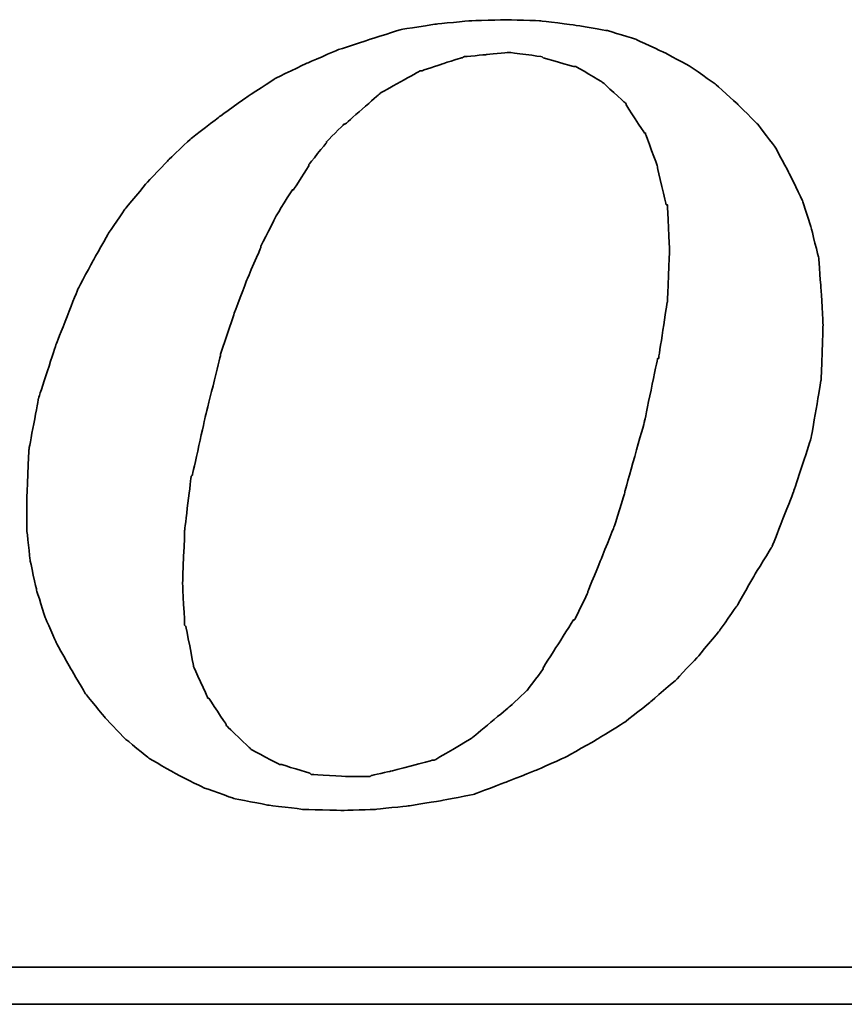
# Model space of a CAD drawing. Header units: millimetres. Extents: x -629 to -378, y -498 to -353.
# Tile 42 of 47: x -429.53 to -426.32, y -424.73 to -420.9. Entities that reach past the tile are written whole.
import ezdxf

# ---------------------------------------------------------------- set-up
doc = ezdxf.new("R2010")
doc.units = ezdxf.units.MM
doc.header["$LTSCALE"] = 0.1
doc.layers.add('CHA', color=7, linetype='CONTINUOUS')
doc.layers.add('layer 1', color=7, linetype='CONTINUOUS')

# ---------------------------------------------------------------- blocks, each defined once
blk = doc.blocks.new('TBI MOTION logo(完整正式版)')
at = {"layer": 'layer 1', "color": 22, "lineweight": 35}
for points, knots in [([(35.79625, -6.98375), (35.79625, -6.98375), (36.23125, -7.43875), (36.23125, -7.43875), (36.23125, -7.43875), (36.23125, -7.43875), (36.75625, -7.87125), (36.75625, -7.87125), (36.75625, -7.87125), (36.75625, -7.87125), (37.33125, -8.20375), (37.33125, -8.20375), (37.33125, -8.20375), (37.33125, -8.20375), (37.95625, -8.51875), (37.95625, -8.51875), (37.95625, -8.51875), (37.95625, -8.51875), (38.62625, -8.75875), (38.62625, -8.75875), (38.62625, -8.75875), (38.62625, -8.75875), (39.37125, -8.90375), (39.37125, -8.90375), (39.37125, -8.90375), (39.37125, -8.90375), (40.14125, -8.99875), (40.14125, -8.99875), (40.14125, -8.99875), (40.14125, -8.99875), (41.02625, -9.02375), (41.02625, -9.02375), (41.02625, -9.02375), (41.02625, -9.02375), (41.74625, -8.99875), (41.74625, -8.99875), (41.74625, -8.99875), (41.74625, -8.99875), (42.46625, -8.92375), (42.46625, -8.92375), (42.46625, -8.92375), (42.46625, -8.92375), (43.21125, -8.80625), (43.21125, -8.80625), (43.21125, -8.80625), (43.21125, -8.80625), (43.93125, -8.66375), (43.93125, -8.66375), (43.93125, -8.66375), (43.93125, -8.66375), (44.62625, -8.39875), (44.62625, -8.39875), (44.62625, -8.39875), (44.62625, -8.39875), (45.29625, -8.13375), (45.29625, -8.13375), (45.29625, -8.13375), (45.29625, -8.13375), (45.94625, -7.84375), (45.94625, -7.84375), (45.94625, -7.84375), (45.94625, -7.84375), (46.61625, -7.46375), (46.61625, -7.46375), (46.61625, -7.46375), (46.61625, -7.46375), (47.24125, -7.07875), (47.24125, -7.07875), (47.24125, -7.07875), (47.24125, -7.07875), (47.81625, -6.62375), (47.81625, -6.62375), (47.81625, -6.62375), (47.81625, -6.62375), (48.36875, -6.14375), (48.36875, -6.14375), (48.36875, -6.14375), (48.36875, -6.14375), (48.84625, -5.64125), (48.84625, -5.64125), (48.84625, -5.64125), (48.84625, -5.64125), (49.32625, -5.06375), (49.32625, -5.06375), (49.32625, -5.06375), (49.32625, -5.06375), (49.71125, -4.51374), (49.71125, -4.51374), (49.71125, -4.51374), (49.71125, -4.51374), (50.09625, -3.83874), (50.09625, -3.83874), (50.09625, -3.83874), (50.09625, -3.83874), (50.48125, -3.21374), (50.48125, -3.21374), (50.48125, -3.21374), (50.48125, -3.21374), (50.96125, -1.99125), (50.96125, -1.99125), (50.96125, -1.99125), (50.96125, -1.99125), (51.34375, -0.81875), (51.34375, -0.81875), (51.34375, -0.81875), (51.34375, -0.81875), (51.56125, 0.45624), (51.56125, 0.45624), (51.56125, 0.45624), (51.56125, 0.45624), (51.60625, 1.67624), (51.60625, 1.67624), (51.60625, 1.67624), (51.60625, 1.67624), (51.56125, 2.44625), (51.56125, 2.44625), (51.56125, 2.44625), (51.56125, 2.44625), (51.51125, 3.14125), (51.51125, 3.14125), (51.51125, 3.14125), (51.51125, 3.14125), (51.34375, 3.81125), (51.34375, 3.81125), (51.34375, 3.81125), (51.34375, 3.81125), (51.15125, 4.41125), (51.15125, 4.41125), (51.15125, 4.41125), (51.15125, 4.41125), (50.86125, 5.01125), (50.86125, 5.01125), (50.86125, 5.01125), (50.86125, 5.01125), (50.55125, 5.58875), (50.55125, 5.58875), (50.55125, 5.58875), (50.55125, 5.58875), (50.16625, 6.09125), (50.16625, 6.09125), (50.16625, 6.09125), (50.16625, 6.09125), (49.71125, 6.54875), (49.71125, 6.54875), (49.71125, 6.54875), (49.71125, 6.54875), (49.23125, 6.98125), (49.23125, 6.98125), (49.23125, 6.98125), (49.23125, 6.98125), (48.67875, 7.36625), (48.67875, 7.36625), (48.67875, 7.36625), (48.67875, 7.36625), (48.10375, 7.67625), (48.10375, 7.67625), (48.10375, 7.67625), (48.10375, 7.67625), (47.48125, 7.96375), (47.48125, 7.96375), (47.48125, 7.96375), (47.48125, 7.96375), (46.85625, 8.15625), (46.85625, 8.15625), (46.85625, 8.15625), (46.85625, 8.15625), (46.13625, 8.27624), (46.13625, 8.27624), (46.13625, 8.27624), (46.13625, 8.27624), (45.39125, 8.37125), (45.39125, 8.37125), (45.39125, 8.37125), (45.39125, 8.37125), (44.62625, 8.39624), (44.62625, 8.39624), (44.62625, 8.39624), (44.62625, 8.39624), (43.83625, 8.37125), (43.83625, 8.37125), (43.83625, 8.37125), (43.83625, 8.37125), (43.09125, 8.30125), (43.09125, 8.30125), (43.09125, 8.30125), (43.09125, 8.30125), (42.32125, 8.18125), (42.32125, 8.18125), (42.32125, 8.18125), (42.32125, 8.18125), (41.62875, 7.96375), (41.62875, 7.96375), (41.62875, 7.96375), (41.62875, 7.96375), (40.90625, 7.72625), (40.90625, 7.72625), (40.90625, 7.72625), (40.90625, 7.72625), (40.23624, 7.43625), (40.23624, 7.43625), (40.23624, 7.43625), (40.23624, 7.43625), (39.54124, 7.10125), (39.54124, 7.10125), (39.54124, 7.10125), (39.54124, 7.10125), (38.91625, 6.69125), (38.91625, 6.69125), (38.91625, 6.69125), (38.91625, 6.69125), (38.31625, 6.26125), (38.31625, 6.26125), (38.31625, 6.26125), (38.31625, 6.26125), (37.69125, 5.78125), (37.69125, 5.78125), (37.69125, 5.78125), (37.69125, 5.78125), (37.18625, 5.30125), (37.18625, 5.30125), (37.18625, 5.30125), (37.18625, 5.30125), (36.70625, 4.79624), (36.70625, 4.79624), (36.70625, 4.79624), (36.70625, 4.79624), (36.23125, 4.22125), (36.23125, 4.22125), (36.23125, 4.22125), (36.23125, 4.22125), (35.87124, 3.69375), (35.87124, 3.69375), (35.87124, 3.69375), (35.87124, 3.69375), (35.53125, 3.09125), (35.53125, 3.09125), (35.53125, 3.09125), (35.53125, 3.09125), (35.19875, 2.47125), (35.19875, 2.47125), (35.19875, 2.47125), (35.19875, 2.47125), (34.71625, 1.24625), (34.71625, 1.24625), (34.71625, 1.24625), (34.71625, 1.24625), (34.33125, 0.06874), (34.33125, 0.06874), (34.33125, 0.06874), (34.33125, 0.06874), (34.11625, -1.07875), (34.11625, -1.07875), (34.11625, -1.07875), (34.11625, -1.07875), (34.07125, -2.15875), (34.07125, -2.15875), (34.07125, -2.15875), (34.07125, -2.15875), (34.07125, -2.85375), (34.07125, -2.85375), (34.07125, -2.85375), (34.07125, -2.85375), (34.14125, -3.50375), (34.14125, -3.50375), (34.14125, -3.50375), (34.14125, -3.50375), (34.28625, -4.17375), (34.28625, -4.17375), (34.28625, -4.17375), (34.28625, -4.17375), (34.47625, -4.77624), (34.47625, -4.77624), (34.47625, -4.77624), (34.47625, -4.77624), (34.71625, -5.32625), (34.71625, -5.32625), (34.71625, -5.32625), (34.71625, -5.32625), (35.05375, -5.92875), (35.05375, -5.92875), (35.05375, -5.92875), (35.05375, -5.92875), (35.36375, -6.45375), (35.36375, -6.45375), (35.36375, -6.45375), (35.36375, -6.45375), (35.79625, -6.98375), (35.79625, -6.98375)], [0, 0, 0, 0, 0.01388889, 0.01388889, 0.01388889, 0.0138889, 0.02777778, 0.02777778, 0.02777778, 0.02777779, 0.04166667, 0.04166667, 0.04166667, 0.04166668, 0.05555556, 0.05555556, 0.05555556, 0.05555557, 0.06944444, 0.06944444, 0.06944444, 0.06944445, 0.08333333, 0.08333333, 0.08333333, 0.08333334, 0.09722222, 0.09722222, 0.09722222, 0.09722223, 0.11111111, 0.11111111, 0.11111111, 0.11111112, 0.125, 0.125, 0.125, 0.12500001, 0.13888889, 0.13888889, 0.13888889, 0.1388889, 0.15277778, 0.15277778, 0.15277778, 0.15277779, 0.16666667, 0.16666667, 0.16666667, 0.16666668, 0.18055556, 0.18055556, 0.18055556, 0.18055557, 0.19444444, 0.19444444, 0.19444444, 0.19444445, 0.20833333, 0.20833333, 0.20833333, 0.20833334, 0.22222222, 0.22222222, 0.22222222, 0.22222223, 0.23611111, 0.23611111, 0.23611111, 0.23611112, 0.25, 0.25, 0.25, 0.25000001, 0.26388889, 0.26388889, 0.26388889, 0.2638889, 0.27777778, 0.27777778, 0.27777778, 0.27777779, 0.29166667, 0.29166667, 0.29166667, 0.29166668, 0.30555556, 0.30555556, 0.30555556, 0.30555557, 0.31944444, 0.31944444, 0.31944444, 0.31944445, 0.33333333, 0.33333333, 0.33333333, 0.33333334, 0.34722222, 0.34722222, 0.34722222, 0.34722223, 0.36111111, 0.36111111, 0.36111111, 0.36111112, 0.375, 0.375, 0.375, 0.37500001, 0.38888889, 0.38888889, 0.38888889, 0.3888889, 0.40277778, 0.40277778, 0.40277778, 0.40277779, 0.41666667, 0.41666667, 0.41666667, 0.41666668, 0.43055556, 0.43055556, 0.43055556, 0.43055557, 0.44444444, 0.44444444, 0.44444444, 0.44444445, 0.45833333, 0.45833333, 0.45833333, 0.45833334, 0.47222222, 0.47222222, 0.47222222, 0.47222223, 0.48611111, 0.48611111, 0.48611111, 0.48611112, 0.5, 0.5, 0.5, 0.50000001, 0.51388889, 0.51388889, 0.51388889, 0.5138889, 0.52777778, 0.52777778, 0.52777778, 0.52777779, 0.54166667, 0.54166667, 0.54166667, 0.54166668, 0.55555556, 0.55555556, 0.55555556, 0.55555557, 0.56944444, 0.56944444, 0.56944444, 0.56944445, 0.58333333, 0.58333333, 0.58333333, 0.58333334, 0.59722222, 0.59722222, 0.59722222, 0.59722223, 0.61111111, 0.61111111, 0.61111111, 0.61111112, 0.625, 0.625, 0.625, 0.62500001, 0.63888889, 0.63888889, 0.63888889, 0.6388889, 0.65277778, 0.65277778, 0.65277778, 0.65277779, 0.66666667, 0.66666667, 0.66666667, 0.66666668, 0.68055556, 0.68055556, 0.68055556, 0.68055557, 0.69444444, 0.69444444, 0.69444444, 0.69444445, 0.70833333, 0.70833333, 0.70833333, 0.70833334, 0.72222222, 0.72222222, 0.72222222, 0.72222223, 0.73611111, 0.73611111, 0.73611111, 0.73611112, 0.75, 0.75, 0.75, 0.75000001, 0.76388889, 0.76388889, 0.76388889, 0.7638889, 0.77777778, 0.77777778, 0.77777778, 0.77777779, 0.79166667, 0.79166667, 0.79166667, 0.79166668, 0.80555556, 0.80555556, 0.80555556, 0.80555557, 0.81944444, 0.81944444, 0.81944444, 0.81944445, 0.83333333, 0.83333333, 0.83333333, 0.83333334, 0.84722222, 0.84722222, 0.84722222, 0.84722223, 0.86111111, 0.86111111, 0.86111111, 0.86111112, 0.875, 0.875, 0.875, 0.87500001, 0.88888889, 0.88888889, 0.88888889, 0.8888889, 0.90277778, 0.90277778, 0.90277778, 0.90277779, 0.91666667, 0.91666667, 0.91666667, 0.91666668, 0.93055556, 0.93055556, 0.93055556, 0.93055557, 0.94444444, 0.94444444, 0.94444444, 0.94444445, 0.95833333, 0.95833333, 0.95833333, 0.95833334, 0.97222222, 0.97222222, 0.97222222, 0.97222223, 0.98611111, 0.98611111, 0.98611111, 0.98611112, 1, 1, 1, 1]), ([(38.33875, 1.03124), (38.33875, 1.03124), (38.62625, 1.89625), (38.62625, 1.89625), (38.62625, 1.89625), (38.62625, 1.89625), (38.91625, 2.66375), (38.91625, 2.66375), (38.91625, 2.66375), (38.91625, 2.66375), (39.22625, 3.38125), (39.22625, 3.38125), (39.22625, 3.38125), (39.22625, 3.38125), (39.22625, 3.40624), (39.22625, 3.40624), (39.22625, 3.40624), (39.22625, 3.40624), (39.56124, 4.07624), (39.56124, 4.07624), (39.56124, 4.07624), (39.56124, 4.07624), (39.92125, 4.65125), (39.92125, 4.65125), (39.92125, 4.65125), (39.92125, 4.65125), (39.94625, 4.65125), (39.94625, 4.65125), (39.94625, 4.65125), (39.94625, 4.65125), (40.28125, 5.17875), (40.28125, 5.17875), (40.28125, 5.17875), (40.28125, 5.17875), (40.28125, 5.20375), (40.28125, 5.20375), (40.28125, 5.20375), (40.28125, 5.20375), (40.66875, 5.68625), (40.66875, 5.68625), (40.66875, 5.68625), (40.66875, 5.68625), (40.66875, 5.70625), (40.66875, 5.70625), (40.66875, 5.70625), (40.66875, 5.70625), (41.05124, 6.09125), (41.05124, 6.09125), (41.05124, 6.09125), (41.05124, 6.09125), (41.07625, 6.09125), (41.07625, 6.09125), (41.07625, 6.09125), (41.07625, 6.09125), (41.84125, 6.76625), (41.84125, 6.76625), (41.84125, 6.76625), (41.84125, 6.76625), (41.86625, 6.78625), (41.86625, 6.78625), (41.86625, 6.78625), (41.86625, 6.78625), (42.73125, 7.26624), (42.73125, 7.26624), (42.73125, 7.26624), (42.73125, 7.26624), (42.75625, 7.26624), (42.75625, 7.26624), (42.75625, 7.26624), (42.75625, 7.26624), (43.18625, 7.41125), (43.18625, 7.41125), (43.18625, 7.41125), (43.18625, 7.41125), (43.64125, 7.55625), (43.64125, 7.55625), (43.64125, 7.55625), (43.64125, 7.55625), (43.66625, 7.55625), (43.66625, 7.55625), (43.66625, 7.55625), (43.66625, 7.55625), (43.69125, 7.58124), (43.69125, 7.58124), (43.69125, 7.58124), (43.69125, 7.58124), (44.19125, 7.62625), (44.19125, 7.62625), (44.19125, 7.62625), (44.19125, 7.62625), (44.67125, 7.67625), (44.67125, 7.67625), (44.67125, 7.67625), (44.67125, 7.67625), (44.69625, 7.67625), (44.69625, 7.67625), (44.69625, 7.67625), (44.69625, 7.67625), (45.41875, 7.58124), (45.41875, 7.58124), (45.41875, 7.58124), (45.41875, 7.58124), (45.44125, 7.55625), (45.44125, 7.55625), (45.44125, 7.55625), (45.44125, 7.55625), (46.11125, 7.36625), (46.11125, 7.36625), (46.11125, 7.36625), (46.11125, 7.36625), (46.13625, 7.36625), (46.13625, 7.36625), (46.13625, 7.36625), (46.13625, 7.36625), (46.15875, 7.36625), (46.15875, 7.36625), (46.15875, 7.36625), (46.15875, 7.36625), (46.73625, 7.02624), (46.73625, 7.02624), (46.73625, 7.02624), (46.73625, 7.02624), (46.76125, 7.00624), (46.76125, 7.00624), (46.76125, 7.00624), (46.76125, 7.00624), (47.24125, 6.57124), (47.24125, 6.57124), (47.24125, 6.57124), (47.24125, 6.57124), (47.26625, 6.54875), (47.26625, 6.54875), (47.26625, 6.54875), (47.26625, 6.54875), (47.26625, 6.52375), (47.26625, 6.52375), (47.26625, 6.52375), (47.26625, 6.52375), (47.67375, 5.89875), (47.67375, 5.89875), (47.67375, 5.89875), (47.67375, 5.89875), (47.69625, 5.89875), (47.69625, 5.89875), (47.69625, 5.89875), (47.69625, 5.89875), (47.69625, 5.87625), (47.69625, 5.87625), (47.69625, 5.87625), (47.69625, 5.87625), (47.96125, 5.15625), (47.96125, 5.15625), (47.96125, 5.15625), (47.96125, 5.15625), (47.96125, 5.13125), (47.96125, 5.13125), (47.96125, 5.13125), (47.96125, 5.13125), (48.15125, 4.31875), (48.15125, 4.31875), (48.15125, 4.31875), (48.15125, 4.31875), (48.17625, 4.31875), (48.17625, 4.31875), (48.17625, 4.31875), (48.17625, 4.31875), (48.17625, 4.29125), (48.17625, 4.29125), (48.17625, 4.29125), (48.17625, 4.29125), (48.22625, 3.33125), (48.22625, 3.33125), (48.22625, 3.33125), (48.22625, 3.33125), (48.22625, 3.30875), (48.22625, 3.30875), (48.22625, 3.30875), (48.22625, 3.30875), (48.17625, 2.20624), (48.17625, 2.20624), (48.17625, 2.20624), (48.17625, 2.20624), (48.17625, 2.18124), (48.17625, 2.18124), (48.17625, 2.18124), (48.17625, 2.18124), (47.98375, 0.93624), (47.98375, 0.93624), (47.98375, 0.93624), (47.98375, 0.93624), (47.96125, 0.93624), (47.96125, 0.93624), (47.96125, 0.93624), (47.96125, 0.93624), (47.67375, -0.45874), (47.67375, -0.45874), (47.67375, -0.45874), (47.67375, -0.45874), (47.24125, -1.99125), (47.24125, -1.99125), (47.24125, -1.99125), (47.24125, -1.99125), (47.24125, -2.01874), (47.24125, -2.01874), (47.24125, -2.01874), (47.24125, -2.01874), (47.00125, -2.78375), (47.00125, -2.78375), (47.00125, -2.78375), (47.00125, -2.78375), (46.71125, -3.50375), (46.71125, -3.50375), (46.71125, -3.50375), (46.71125, -3.50375), (46.42625, -4.19875), (46.42625, -4.19875), (46.42625, -4.19875), (46.42625, -4.19875), (46.42625, -4.22375), (46.42625, -4.22375), (46.42625, -4.22375), (46.42625, -4.22375), (46.13625, -4.82374), (46.13625, -4.82374), (46.13625, -4.82374), (46.13625, -4.82374), (46.11125, -4.82374), (46.11125, -4.82374), (46.11125, -4.82374), (46.11125, -4.82374), (45.77625, -5.35125), (45.77625, -5.35125), (45.77625, -5.35125), (45.77625, -5.35125), (45.44125, -5.87875), (45.44125, -5.87875), (45.44125, -5.87875), (45.44125, -5.87875), (45.44125, -5.90375), (45.44125, -5.90375), (45.44125, -5.90375), (45.44125, -5.90375), (45.10625, -6.35875), (45.10625, -6.35875), (45.10625, -6.35875), (45.10625, -6.35875), (45.08125, -6.38375), (45.08125, -6.38375), (45.08125, -6.38375), (45.08125, -6.38375), (44.69625, -6.74375), (44.69625, -6.74375), (44.69625, -6.74375), (44.69625, -6.74375), (43.88375, -7.41625), (43.88375, -7.41625), (43.88375, -7.41625), (43.88375, -7.41625), (43.85625, -7.43875), (43.85625, -7.43875), (43.85625, -7.43875), (43.85625, -7.43875), (43.04125, -7.91875), (43.04125, -7.91875), (43.04125, -7.91875), (43.04125, -7.91875), (43.01625, -7.91875), (43.01625, -7.91875), (43.01625, -7.91875), (43.01625, -7.91875), (42.99625, -7.91875), (42.99625, -7.91875), (42.99625, -7.91875), (42.99625, -7.91875), (42.08125, -8.15875), (42.08125, -8.15875), (42.08125, -8.15875), (42.08125, -8.15875), (41.65125, -8.25625), (41.65125, -8.25625), (41.65125, -8.25625), (41.65125, -8.25625), (41.62875, -8.27875), (41.62875, -8.27875), (41.62875, -8.27875), (41.62875, -8.27875), (41.60125, -8.27875), (41.60125, -8.27875), (41.60125, -8.27875), (41.60125, -8.27875), (41.12125, -8.27875), (41.12125, -8.27875), (41.12125, -8.27875), (41.12125, -8.27875), (40.35624, -8.23125), (40.35624, -8.23125), (40.35624, -8.23125), (40.35624, -8.23125), (40.33125, -8.23125), (40.33125, -8.23125), (40.33125, -8.23125), (40.33125, -8.23125), (40.30625, -8.20375), (40.30625, -8.20375), (40.30625, -8.20375), (40.30625, -8.20375), (39.68375, -8.01375), (39.68375, -8.01375), (39.68375, -8.01375), (39.68375, -8.01375), (39.66124, -8.01375), (39.66124, -8.01375), (39.66124, -8.01375), (39.66124, -8.01375), (39.63625, -8.01375), (39.63625, -8.01375), (39.63625, -8.01375), (39.63625, -8.01375), (39.01125, -7.67875), (39.01125, -7.67875), (39.01125, -7.67875), (39.01125, -7.67875), (38.98875, -7.65375), (38.98875, -7.65375), (38.98875, -7.65375), (38.98875, -7.65375), (38.48625, -7.17375), (38.48625, -7.17375), (38.48625, -7.17375), (38.48625, -7.17375), (38.45875, -7.14875), (38.45875, -7.14875), (38.45875, -7.14875), (38.45875, -7.14875), (38.45875, -7.12875), (38.45875, -7.12875), (38.45875, -7.12875), (38.45875, -7.12875), (38.07625, -6.54875), (38.07625, -6.54875), (38.07625, -6.54875), (38.07625, -6.54875), (38.05125, -6.54875), (38.05125, -6.54875), (38.05125, -6.54875), (38.05125, -6.54875), (38.05125, -6.52875), (38.05125, -6.52875), (38.05125, -6.52875), (38.05125, -6.52875), (37.74125, -5.85375), (37.74125, -5.85375), (37.74125, -5.85375), (37.74125, -5.85375), (37.74125, -5.82875), (37.74125, -5.82875), (37.74125, -5.82875), (37.74125, -5.82875), (37.57375, -4.96875), (37.57375, -4.96875), (37.57375, -4.96875), (37.57375, -4.96875), (37.54625, -4.94375), (37.54625, -4.94375), (37.54625, -4.94375), (37.54625, -4.94375), (37.50125, -4.03375), (37.50125, -4.03375), (37.50125, -4.03375), (37.50125, -4.03375), (37.50125, -4.00875), (37.50125, -4.00875), (37.50125, -4.00875), (37.50125, -4.00875), (37.54625, -2.85375), (37.54625, -2.85375), (37.54625, -2.85375), (37.54625, -2.85375), (37.69125, -1.65875), (37.69125, -1.65875), (37.69125, -1.65875), (37.69125, -1.65875), (37.71624, -1.63375), (37.71624, -1.63375), (37.71624, -1.63375), (37.71624, -1.63375), (38.00375, -0.33875), (38.00375, -0.33875), (38.00375, -0.33875), (38.00375, -0.33875), (38.33875, 1.00624), (38.33875, 1.00624), (38.33875, 1.00624), (38.33875, 1.00624), (38.33875, 1.03124), (38.33875, 1.03124)], [0, 0, 0, 0, 0.01010101, 0.01010101, 0.01010101, 0.01010102, 0.02020202, 0.02020202, 0.02020202, 0.02020203, 0.03030303, 0.03030303, 0.03030303, 0.03030304, 0.04040404, 0.04040404, 0.04040404, 0.04040405, 0.05050505, 0.05050505, 0.05050505, 0.05050506, 0.06060606, 0.06060606, 0.06060606, 0.06060607, 0.07070707, 0.07070707, 0.07070707, 0.07070708, 0.08080808, 0.08080808, 0.08080808, 0.08080809, 0.09090909, 0.09090909, 0.09090909, 0.0909091, 0.1010101, 0.1010101, 0.1010101, 0.10101011, 0.11111111, 0.11111111, 0.11111111, 0.11111112, 0.12121212, 0.12121212, 0.12121212, 0.12121213, 0.13131313, 0.13131313, 0.13131313, 0.13131314, 0.14141414, 0.14141414, 0.14141414, 0.14141415, 0.15151515, 0.15151515, 0.15151515, 0.15151516, 0.16161616, 0.16161616, 0.16161616, 0.16161617, 0.17171717, 0.17171717, 0.17171717, 0.17171718, 0.18181818, 0.18181818, 0.18181818, 0.18181819, 0.19191919, 0.19191919, 0.19191919, 0.1919192, 0.2020202, 0.2020202, 0.2020202, 0.20202021, 0.21212121, 0.21212121, 0.21212121, 0.21212122, 0.22222222, 0.22222222, 0.22222222, 0.22222223, 0.23232323, 0.23232323, 0.23232323, 0.23232324, 0.24242424, 0.24242424, 0.24242424, 0.24242425, 0.25252525, 0.25252525, 0.25252525, 0.25252526, 0.26262626, 0.26262626, 0.26262626, 0.26262627, 0.27272727, 0.27272727, 0.27272727, 0.27272728, 0.28282828, 0.28282828, 0.28282828, 0.28282829, 0.29292929, 0.29292929, 0.29292929, 0.2929293, 0.3030303, 0.3030303, 0.3030303, 0.30303031, 0.31313131, 0.31313131, 0.31313131, 0.31313132, 0.32323232, 0.32323232, 0.32323232, 0.32323233, 0.33333333, 0.33333333, 0.33333333, 0.33333334, 0.34343434, 0.34343434, 0.34343434, 0.34343435, 0.35353535, 0.35353535, 0.35353535, 0.35353536, 0.36363636, 0.36363636, 0.36363636, 0.36363637, 0.37373737, 0.37373737, 0.37373737, 0.37373738, 0.38383838, 0.38383838, 0.38383838, 0.38383839, 0.39393939, 0.39393939, 0.39393939, 0.3939394, 0.4040404, 0.4040404, 0.4040404, 0.40404041, 0.41414141, 0.41414141, 0.41414141, 0.41414142, 0.42424242, 0.42424242, 0.42424242, 0.42424243, 0.43434343, 0.43434343, 0.43434343, 0.43434344, 0.44444444, 0.44444444, 0.44444444, 0.44444445, 0.45454545, 0.45454545, 0.45454545, 0.45454546, 0.46464646, 0.46464646, 0.46464646, 0.46464647, 0.47474747, 0.47474747, 0.47474747, 0.47474748, 0.48484848, 0.48484848, 0.48484848, 0.48484849, 0.49494949, 0.49494949, 0.49494949, 0.4949495, 0.50505051, 0.50505051, 0.50505051, 0.50505052, 0.51515152, 0.51515152, 0.51515152, 0.51515153, 0.52525253, 0.52525253, 0.52525253, 0.52525254, 0.53535354, 0.53535354, 0.53535354, 0.53535355, 0.54545455, 0.54545455, 0.54545455, 0.54545456, 0.55555556, 0.55555556, 0.55555556, 0.55555557, 0.56565657, 0.56565657, 0.56565657, 0.56565658, 0.57575758, 0.57575758, 0.57575758, 0.57575759, 0.58585859, 0.58585859, 0.58585859, 0.5858586, 0.5959596, 0.5959596, 0.5959596, 0.59595961, 0.60606061, 0.60606061, 0.60606061, 0.60606062, 0.61616162, 0.61616162, 0.61616162, 0.61616163, 0.62626263, 0.62626263, 0.62626263, 0.62626264, 0.63636364, 0.63636364, 0.63636364, 0.63636365, 0.64646465, 0.64646465, 0.64646465, 0.64646466, 0.65656566, 0.65656566, 0.65656566, 0.65656567, 0.66666667, 0.66666667, 0.66666667, 0.66666668, 0.67676768, 0.67676768, 0.67676768, 0.67676769, 0.68686869, 0.68686869, 0.68686869, 0.6868687, 0.6969697, 0.6969697, 0.6969697, 0.69696971, 0.70707071, 0.70707071, 0.70707071, 0.70707072, 0.71717172, 0.71717172, 0.71717172, 0.71717173, 0.72727273, 0.72727273, 0.72727273, 0.72727274, 0.73737374, 0.73737374, 0.73737374, 0.73737375, 0.74747475, 0.74747475, 0.74747475, 0.74747476, 0.75757576, 0.75757576, 0.75757576, 0.75757577, 0.76767677, 0.76767677, 0.76767677, 0.76767678, 0.77777778, 0.77777778, 0.77777778, 0.77777779, 0.78787879, 0.78787879, 0.78787879, 0.7878788, 0.7979798, 0.7979798, 0.7979798, 0.79797981, 0.80808081, 0.80808081, 0.80808081, 0.80808082, 0.81818182, 0.81818182, 0.81818182, 0.81818183, 0.82828283, 0.82828283, 0.82828283, 0.82828284, 0.83838384, 0.83838384, 0.83838384, 0.83838385, 0.84848485, 0.84848485, 0.84848485, 0.84848486, 0.85858586, 0.85858586, 0.85858586, 0.85858587, 0.86868687, 0.86868687, 0.86868687, 0.86868688, 0.87878788, 0.87878788, 0.87878788, 0.87878789, 0.88888889, 0.88888889, 0.88888889, 0.8888889, 0.8989899, 0.8989899, 0.8989899, 0.89898991, 0.90909091, 0.90909091, 0.90909091, 0.90909092, 0.91919192, 0.91919192, 0.91919192, 0.91919193, 0.92929293, 0.92929293, 0.92929293, 0.92929294, 0.93939394, 0.93939394, 0.93939394, 0.93939395, 0.94949495, 0.94949495, 0.94949495, 0.94949496, 0.95959596, 0.95959596, 0.95959596, 0.95959597, 0.96969697, 0.96969697, 0.96969697, 0.96969698, 0.97979798, 0.97979798, 0.97979798, 0.97979799, 0.98989899, 0.98989899, 0.98989899, 0.989899, 1, 1, 1, 1]), ([(75.90875, -9.47875), (75.90875, -9.47875), (75.90875, -12.28625), (75.90875, -12.28625), (75.90875, -12.28625), (75.90875, -12.28625), (75.90875, -12.47875), (75.90875, -12.47875), (75.90875, -12.47875), (75.90875, -12.47875), (75.71625, -12.47875), (75.71625, -12.47875), (75.71625, -12.47875), (75.71625, -12.47875), (-88.32875, -12.47875), (-88.32875, -12.47875), (-88.32875, -12.47875), (-88.32875, -12.47875), (-88.32875, -13.29375), (-88.32875, -13.29375), (-88.32875, -13.29375), (-88.32875, -13.29375), (82.89125, -13.29375), (82.89125, -13.29375), (82.89125, -13.29375), (82.89125, -13.29375), (75.90875, -9.47875), (75.90875, -9.47875)], [0, 0, 0, 0, 0.14285714, 0.14285714, 0.14285714, 0.14285715, 0.28571429, 0.28571429, 0.28571429, 0.2857143, 0.42857143, 0.42857143, 0.42857143, 0.42857144, 0.57142857, 0.57142857, 0.57142857, 0.57142858, 0.71428571, 0.71428571, 0.71428571, 0.71428572, 0.85714286, 0.85714286, 0.85714286, 0.85714287, 1, 1, 1, 1])]:
    blk.add_open_spline(points, degree=3, knots=knots, dxfattribs=at)

msp = doc.modelspace()

# ---------------------------------------------------------------- block references
at = {"layer": 'CHA', "color": 7, "xscale": 0.1765387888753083, "yscale": 0.1765387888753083, "zscale": 0.1765387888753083}
msp.add_blockref('TBI MOTION logo(完整正式版)', (-435.5168, -422.383), dxfattribs=at)

doc.saveas('drawing.dxf')
